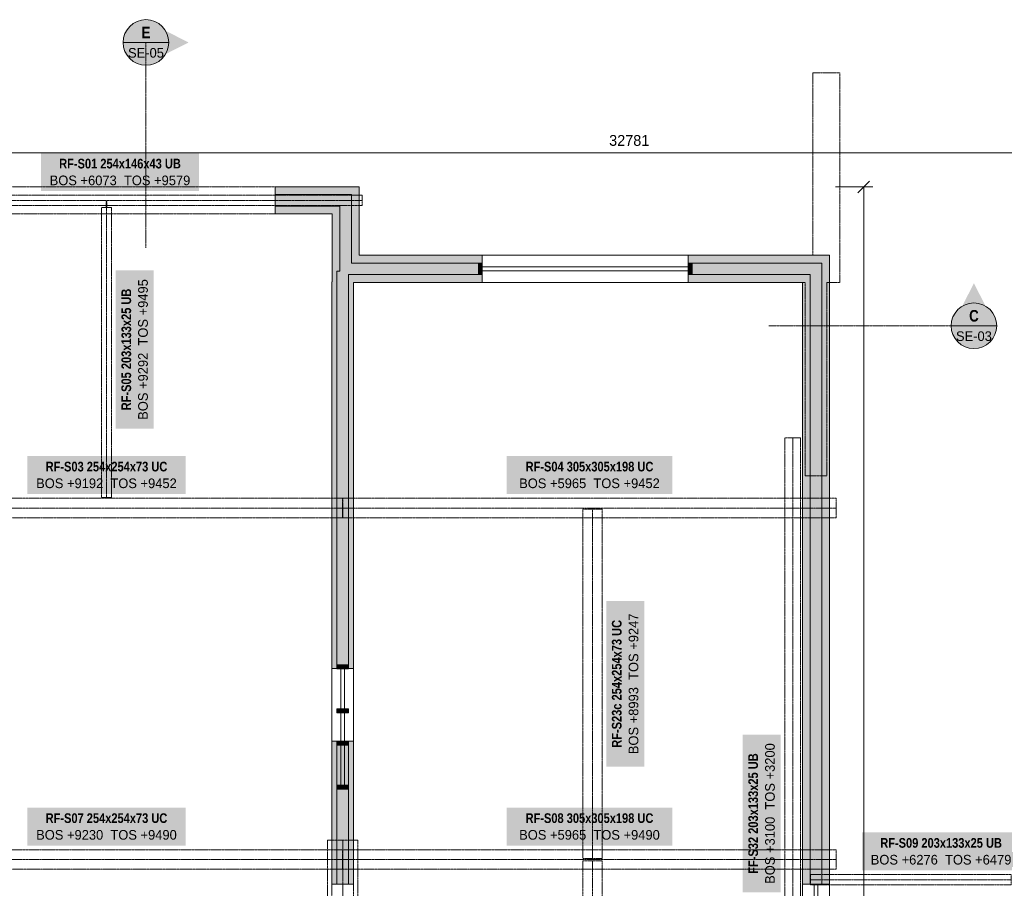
# Model space of a CAD drawing. Header units: millimetres. Extents: x -6044 to 39056, y -10454 to 29228.
# Tile 4 of 5: x 8336 to 21291, y 10663 to 22091. Entities that reach past the tile are written whole.
import ezdxf
from ezdxf.enums import TextEntityAlignment as Align

# ---------------------------------------------------------------- set-up
doc = ezdxf.new("R2010")
doc.units = ezdxf.units.MM
doc.linetypes.add('DASHED', pattern=[1.524, 1.27, -0.254])
for name, color, linetype in [('FILL-C_B2B2B5', 7, 'Continuous'), ('FILL-EPS', 7, 'Continuous'), ('FILL-RED', 7, 'Continuous'), ('FILL-TEAL_DK', 7, 'Continuous'), ('FILL-WHITE', 7, 'Continuous'), ('LINE-INK', 7, 'Continuous'), ('LINE-RED', 7, 'Continuous'), ('LINE-RED-DASH', 7, 'DASHED'), ('LINE-STEEL-DASH', 7, 'DASHED'), ('LINE-STEEL_GREY', 7, 'Continuous'), ('LINE-STEEL_GREY-DASH', 7, 'DASHED'), ('LINE-TEAL_DK', 7, 'Continuous'), ('TEXT-INK', 7, 'Continuous'), ('TEXT-RED', 7, 'Continuous'), ('TEXT-STEEL', 7, 'Continuous')]:
    doc.layers.add(name, color=color, linetype=linetype)
doc.styles.add('OpenSansCondensed-Bold', font='OpenSansCondensed-Bold.ttf')

msp = doc.modelspace()

# ---------------------------------------------------------------- hatches: boundary and pattern name
at = {"layer": 'FILL-C_B2B2B5', "true_color": 0xb2b2b5}
h = msp.add_hatch(color=256, dxfattribs=at)
h.dxf.hatch_style = 1
h.paths.add_polyline_path([(11696, 19789), (12702, 19789), (12702, 18889), (14422, 18889), (14422, 18737), (12662, 18737), (12662, 13553), (12510, 13553), (12510, 18783), (12549, 18783), (12549, 19637), (11696, 19637)])
h = msp.add_hatch(color=256, dxfattribs=at)
h.dxf.hatch_style = 1
h.paths.add_polyline_path([(18737, 10718), (18737, 18737), (17133, 18737), (17133, 18889), (18889, 18889), (18889, 10718)])
h = msp.add_hatch(color=256, dxfattribs=at)
h.dxf.hatch_style = 1
h.paths.add_polyline_path([(12662, 12597), (12662, 10718), (12510, 10718), (12510, 12597)])
at = {"layer": 'FILL-EPS', "true_color": 0xccffff}
h = msp.add_hatch(color=256, dxfattribs=at)
h.dxf.hatch_style = 1
h.paths.add_polyline_path([(11696, 19891), (12803, 19891), (12803, 18991), (14422, 18991), (14422, 18889), (12702, 18889), (12702, 19789), (11696, 19789)])
h = msp.add_hatch(color=256, dxfattribs=at)
h.dxf.hatch_style = 1
h.paths.add_polyline_path([(11696, 19535), (11696, 19637), (12549, 19637), (12549, 18783), (12510, 18783), (12510, 13553), (12443, 13553), (12443, 18640), (12448, 18640), (12448, 19535)])
h = msp.add_hatch(color=256, dxfattribs=at)
h.dxf.hatch_style = 1
h.paths.add_polyline_path([(18991, 18991), (18991, 10718), (18889, 10718), (18889, 18889), (17133, 18889), (17133, 18991)])
h = msp.add_hatch(color=256, dxfattribs=at)
h.dxf.hatch_style = 1
h.paths.add_polyline_path([(14422, 18635), (12729, 18635), (12729, 13553), (12662, 13553), (12662, 18737), (14422, 18737)])
h = msp.add_hatch(color=256, dxfattribs=at)
h.dxf.hatch_style = 1
h.paths.add_polyline_path([(18635, 10718), (18635, 18635), (17133, 18635), (17133, 18737), (18737, 18737), (18737, 10718)])
h = msp.add_hatch(color=256, dxfattribs=at)
h.dxf.hatch_style = 1
h.paths.add_polyline_path([(12443, 12597), (12510, 12597), (12510, 10718), (12443, 10718)])
h = msp.add_hatch(color=256, dxfattribs=at)
h.dxf.hatch_style = 1
h.paths.add_polyline_path([(12729, 12597), (12729, 10718), (12662, 10718), (12662, 12597)])
at = {"layer": 'FILL-RED', "true_color": 0xb81a1f}
h = msp.add_hatch(color=256, dxfattribs=at)
h.dxf.hatch_style = 1
h.paths.add_polyline_path([(10558, 21791), (9998, 22076), (9998, 21506)])
h = msp.add_hatch(color=256, dxfattribs=at)
h.dxf.hatch_style = 1
h.paths.add_polyline_path([(20891, 18624), (20606, 18064), (21176, 18064)])
at = {"layer": 'FILL-TEAL_DK', "true_color": 0x006b5c}
h = msp.add_hatch(color=256, dxfattribs=at)
h.dxf.hatch_style = 1
h.paths.add_polyline_path([(14423, 18889), (14423, 18737), (14373, 18737), (14373, 18889)])
h = msp.add_hatch(color=256, dxfattribs=at)
h.dxf.hatch_style = 1
h.paths.add_polyline_path([(17133, 18889), (17183, 18889), (17183, 18737), (17133, 18737)])
h = msp.add_hatch(color=256, dxfattribs=at)
h.dxf.hatch_style = 1
h.paths.add_polyline_path([(12510, 13602), (12662, 13602), (12662, 13552), (12510, 13552)])
h = msp.add_hatch(color=256, dxfattribs=at)
h.dxf.hatch_style = 1
h.paths.add_polyline_path([(12510, 13023), (12662, 13023), (12662, 12973), (12510, 12973)])
h = msp.add_hatch(color=256, dxfattribs=at)
h.dxf.hatch_style = 1
h.paths.add_polyline_path([(12510, 12597), (12662, 12597), (12662, 12547), (12510, 12547)])
h = msp.add_hatch(color=256, dxfattribs=at)
h.dxf.hatch_style = 1
h.paths.add_polyline_path([(12510, 12018), (12662, 12018), (12662, 11968), (12510, 11968)])
at = {"layer": 'FILL-WHITE', "true_color": 0xffffff}
h = msp.add_hatch(color=256, dxfattribs=at)
h.dxf.hatch_style = 1
h.paths.add_polyline_path([(10298, 21791), (10288, 21868), (10258, 21941), (10210, 22003), (10148, 22050), (10076, 22080), (9998, 22091), (9920, 22080), (9848, 22050), (9786, 22003), (9738, 21941), (9708, 21868), (9698, 21791), (9708, 21713), (9738, 21641), (9786, 21578), (9848, 21531), (9920, 21501), (9998, 21491), (10076, 21501), (10148, 21531), (10210, 21578), (10258, 21641), (10288, 21713)])
h = msp.add_hatch(color=256, dxfattribs=at)
h.dxf.hatch_style = 1
h.paths.add_polyline_path([(8615, 19835), (10697, 19835), (10697, 20336), (8615, 20336)])
h = msp.add_hatch(color=256, dxfattribs=at)
h.dxf.hatch_style = 1
h.paths.add_polyline_path([(10101, 16711), (10101, 18793), (9600, 18793), (9600, 16711)])
h = msp.add_hatch(color=256, dxfattribs=at)
h.dxf.hatch_style = 1
h.paths.add_polyline_path([(21191, 18064), (21180, 18142), (21150, 18214), (21103, 18276), (21041, 18324), (20968, 18354), (20891, 18364), (20813, 18354), (20741, 18324), (20678, 18276), (20631, 18214), (20601, 18142), (20591, 18064), (20601, 17986), (20631, 17914), (20678, 17852), (20741, 17804), (20813, 17774), (20891, 17764), (20968, 17774), (21041, 17804), (21103, 17852), (21150, 17914), (21180, 17986)])
h = msp.add_hatch(color=256, dxfattribs=at)
h.dxf.hatch_style = 1
h.paths.add_polyline_path([(8437, 15849), (10519, 15849), (10519, 16350), (8437, 16350)])
h = msp.add_hatch(color=256, dxfattribs=at)
h.dxf.hatch_style = 1
h.paths.add_polyline_path([(14743, 15849), (16922, 15849), (16922, 16350), (14743, 16350)])
h = msp.add_hatch(color=256, dxfattribs=at)
h.dxf.hatch_style = 1
h.paths.add_polyline_path([(16554, 12264), (16554, 14443), (16053, 14443), (16053, 12264)])
h = msp.add_hatch(color=256, dxfattribs=at)
h.dxf.hatch_style = 1
h.paths.add_polyline_path([(18350, 10612), (18350, 12683), (17848, 12683), (17848, 10612)])
h = msp.add_hatch(color=256, dxfattribs=at)
h.dxf.hatch_style = 1
h.paths.add_polyline_path([(8437, 11224), (10519, 11224), (10519, 11725), (8437, 11725)])
h = msp.add_hatch(color=256, dxfattribs=at)
h.dxf.hatch_style = 1
h.paths.add_polyline_path([(14743, 11224), (16922, 11224), (16922, 11725), (14743, 11725)])
h = msp.add_hatch(color=256, dxfattribs=at)
h.dxf.hatch_style = 1
h.paths.add_polyline_path([(19418, 10898), (21499, 10898), (21499, 11399), (19418, 11399)])

# ---------------------------------------------------------------- linework, layer by layer
at = {"layer": 'LINE-INK', "lineweight": 5}
for p, q in [((32747, 20341), (-35, 20341)), ((19363, 19813), (19518, 19968)), ((19071, 19891), (19561, 19891)), ((19441, -35), (19441, 19891)), ((17133, 18991), (14423, 18991)), ((17133, 18838), (14423, 18838)), ((17133, 18788), (14423, 18788)), ((17133, 18635), (14423, 18635)), ((12443, 12597), (12443, 13552)), ((12561, 12597), (12561, 13552)), ((12611, 12597), (12611, 13552)), ((12729, 12597), (12729, 13552)), ((12443, 12018), (12443, 12973)), ((12561, 12018), (12561, 12973)), ((12611, 12018), (12611, 12973)), ((12729, 12018), (12729, 12973)), ((18635, 8898), (18635, 10718)), ((18788, 8898), (18788, 10718)), ((18838, 8898), (18838, 10718)), ((18991, 8898), (18991, 10718))]:
    msp.add_line(p, q, dxfattribs=at)
for points in [[(12448, 19535), (11696, 19535), (11696, 19891), (12803, 19891), (12803, 18991), (14422, 18991), (14422, 18635), (12729, 18635), (12729, 13553), (12443, 13553), (12443, 18640), (12448, 18640)], [(17133, 18991), (18991, 18991), (18991, 10718), (18635, 10718), (18635, 18635), (17133, 18635)], [(12443, 10718), (12443, 12597), (12729, 12597), (12729, 10718)]]:
    msp.add_lwpolyline(points, close=True, dxfattribs=at)
at = {"layer": 'LINE-RED', "lineweight": 5}
for p, q in [((9698, 21791), (10298, 21791)), ((20591, 18064), (21191, 18064))]:
    msp.add_line(p, q, dxfattribs=at)
for centre in [(9998, 21791), (20891, 18064)]:
    msp.add_circle(centre, 300, dxfattribs=at)
at = {"layer": 'LINE-RED-DASH', "lineweight": 5}
for p, q in [((9998, 21791), (9998, 19091)), ((20891, 18064), (18191, 18064))]:
    msp.add_line(p, q, dxfattribs=at)
at = {"layer": 'LINE-STEEL-DASH', "lineweight": 5}
for p, q in [((6471, 19713), (12841, 19713)), ((9478, 15804), (9478, 19700)), ((18507, 6707), (18507, 16588)), ((6373, 15666), (12584, 15666)), ((12588, 15666), (19077, 15666)), ((15871, 11056), (15871, 15651)), ((12586, 1750), (12586, 11295)), ((6373, 11041), (12584, 11041)), ((12588, 11041), (19077, 11041)), ((15871, 7030), (15871, 11026)), ((18742, 10776), (21383, 10776))]:
    msp.add_line(p, q, dxfattribs=at)
msp.add_lwpolyline([(6615, 19780), (9478, 19780), (9478, 19780), (12697, 19780), (12697, 19780), (12835, 19780), (12841, 19780), (12841, 19646), (12841, 19646), (12841, 19646), (12841, 19644), (12841, 19644), (12841, 19644), (12841, 19646), (12835, 19646), (12835, 19646), (12703, 19646), (12703, 19646), (12697, 19646), (12697, 19646), (9478, 19646), (9478, 19646), (6615, 19646)], dxfattribs=at)
for points in [[(9411, 15942), (9411, 19621), (9411, 19621), (9475, 19621), (9475, 19700), (9481, 19700), (9481, 19621), (9545, 19621), (9545, 15942), (9545, 15942), (9545, 15804), (9545, 15804), (9545, 15804), (9545, 15804), (9545, 15804), (9481, 15804), (9475, 15804), (9411, 15804)], [(18404, 6707), (18404, 6707), (18404, 16588), (18404, 16588), (18600, 16588), (18610, 16588), (18610, 16588), (18610, 6707), (18600, 6707)], [(6373, 15794), (12584, 15794), (12584, 15671), (12584, 15671), (12584, 15661), (12584, 15661), (12584, 15538), (6373, 15538), (6373, 15661), (6373, 15661), (6373, 15671), (6373, 15671)], [(12588, 15794), (15666, 15794), (15673, 15794), (15774, 15794), (18893, 15794), (19065, 15794), (19077, 15794), (19077, 15538), (18905, 15538), (15774, 15538), (15767, 15538), (15673, 15538), (15666, 15538), (12588, 15538), (12588, 15661), (12588, 15671)], [(15666, 15794), (15666, 15796), (15666, 15796), (15666, 15796), (15666, 15796)], [(15774, 15794), (15774, 15796), (15774, 15796), (15774, 15796), (15774, 15796)], [(15744, 11056), (15744, 15651), (15867, 15651), (15875, 15651), (15998, 15651), (15998, 11056), (15875, 11056), (15867, 11056)], [(19077, 15538), (19077, 15536), (19077, 15536), (19077, 15536), (19077, 15536)], [(12386, 11295), (12575, 11295), (12597, 11295), (12786, 11295), (12786, 1750), (12597, 1750), (12575, 1750), (12386, 1750)], [(6373, 11169), (12584, 11169), (12584, 11046), (12584, 11046), (12584, 11036), (12584, 11036), (12584, 10913), (6373, 10913), (6373, 11036), (6373, 11036), (6373, 11046), (6373, 11046)], [(12588, 11169), (15628, 11169), (15635, 11169), (15736, 11169), (18893, 11169), (18905, 11169), (19065, 11169), (19077, 11169), (19077, 10913), (19065, 10913), (18893, 10913), (15736, 10913), (15729, 10913), (15635, 10913), (15628, 10913), (12588, 10913), (12588, 11036), (12588, 11046)], [(15628, 11169), (15628, 11171), (15628, 11171), (15628, 11171), (15628, 11171)], [(15736, 11169), (15736, 11171), (15736, 11171), (15736, 11171), (15736, 11171)], [(18893, 11169), (18893, 11171), (18893, 11171)], [(19077, 11169), (19077, 11171), (19077, 11171), (19077, 11171), (19077, 11171)], [(15744, 7030), (15744, 7030), (15744, 11026), (15867, 11026), (15867, 11026), (15875, 11026), (15875, 11026), (15998, 11026), (15998, 7030), (15998, 7030), (15875, 7030), (15875, 7030), (15867, 7030), (15867, 7030)], [(18742, 10709), (18742, 10709), (18742, 10773), (18742, 10773), (18742, 10773), (18742, 10779), (18742, 10779), (18742, 10779), (18742, 10843), (18742, 10843), (18742, 10843), (21245, 10843), (21383, 10843), (21383, 10779), (21383, 10773), (21383, 10773), (21383, 10709), (21383, 10709), (21383, 10709), (21245, 10709), (18742, 10709)]]:
    msp.add_lwpolyline(points, close=True, dxfattribs=at)
at = {"layer": 'LINE-STEEL_GREY', "lineweight": 5}
for points in [[(11696, 19789), (12702, 19789), (12702, 18889), (14422, 18889), (14422, 18737), (12662, 18737), (12662, 13553), (12510, 13553), (12510, 18783), (12549, 18783), (12549, 19637), (11696, 19637)], [(18737, 10718), (18737, 18737), (17133, 18737), (17133, 18889), (18889, 18889), (18889, 10718)], [(12662, 12597), (12662, 10718), (12510, 10718), (12510, 12597)]]:
    msp.add_lwpolyline(points, close=True, dxfattribs=at)
at = {"layer": 'LINE-STEEL_GREY-DASH', "lineweight": 5}
for points in [[(-35, 1653), (-35, 18991), (6153, 18991), (6153, 19891), (12803, 19891), (12803, 18991), (18770, 18991), (18770, 21391), (19126, 21391), (19126, 18635), (18956, 18635), (18956, 16088), (18670, 16088), (18670, 18635), (12729, 18635), (12729, 3588)], [(12443, 3588), (12443, 18640), (12447, 18640), (12447, 19535), (6509, 19535), (6509, 18640), (6513, 18640), (6513, 18321), (6513, 17412), (6513, 15005), (6513, 14163), (6513, 13837), (6513, 13486), (6513, 11825), (6513, 11825), (6513, 11825), (6513, 10005)]]:
    msp.add_lwpolyline(points, dxfattribs=at)
at = {"layer": 'LINE-TEAL_DK', "lineweight": 5}
for points in [[(14423, 18889), (14423, 18737), (14373, 18737), (14373, 18889)], [(17133, 18889), (17183, 18889), (17183, 18737), (17133, 18737)], [(12510, 13602), (12662, 13602), (12662, 13552), (12510, 13552)], [(12510, 13023), (12662, 13023), (12662, 12973), (12510, 12973)], [(12510, 12597), (12662, 12597), (12662, 12547), (12510, 12547)], [(12510, 12018), (12662, 12018), (12662, 11968), (12510, 11968)]]:
    msp.add_lwpolyline(points, close=True, dxfattribs=at)

# ---------------------------------------------------------------- texts
at = {"layer": 'TEXT-INK'}
msp.add_text('32781', height=142.2, dxfattribs=at).set_placement((16356, 20431), align=Align.CENTER)
at = {"layer": 'TEXT-RED', "style": 'OpenSansCondensed-Bold'}
for s, p in [('E', (9998, 21846)), ('C', (20891, 18119))]:
    msp.add_text(s, height=152, dxfattribs=at).set_placement(p, align=Align.CENTER)
at = {"layer": 'TEXT-RED'}
for s, p in [('SE-05', (9998, 21591)), ('SE-03', (20891, 17864))]:
    msp.add_text(s, height=127, dxfattribs=at).set_placement(p, align=Align.CENTER)
at = {"layer": 'TEXT-STEEL', "style": 'OpenSansCondensed-Bold'}
for s, p in [('RF-S01 254x146x43 UB', (9656, 20134)), ('RF-S03 254x254x73 UC', (9478, 16148)), ('RF-S04 305x305x198 UC', (15833, 16148)), ('RF-S07 254x254x73 UC', (9478, 11523)), ('RF-S08 305x305x198 UC', (15833, 11523)), ('RF-S09 203x133x25 UB', (20459, 11197))]:
    msp.add_text(s, height=127, dxfattribs=at).set_placement(p, align=Align.CENTER)
at = {"layer": 'TEXT-STEEL'}
for s, p in [('BOS +6073  TOS +9579', (9656, 19913)), ('BOS +9192  TOS +9452', (9478, 15928)), ('BOS +5965  TOS +9452', (15833, 15928)), ('BOS +9230  TOS +9490', (9478, 11303)), ('BOS +5965  TOS +9490', (15833, 11303)), ('BOS +6276  TOS +6479', (20459, 10976))]:
    msp.add_text(s, height=127, dxfattribs=at).set_placement(p, align=Align.CENTER)
at = {"layer": 'TEXT-STEEL', "style": 'OpenSansCondensed-Bold'}
for s, p in [('RF-S05 203x133x25 UB', (9802, 17752)), ('RF-S23c 254x254x73 UC', (16255, 13353)), ('FF-S32 203x133x25 UB', (18050, 11647))]:
    msp.add_text(s, height=127, rotation=90, dxfattribs=at).set_placement(p, align=Align.CENTER)
at = {"layer": 'TEXT-STEEL'}
for s, p in [('BOS +9292  TOS +9495', (10022, 17752)), ('BOS +8993  TOS +9247', (16476, 13353)), ('BOS +3100  TOS +3200', (18271, 11647))]:
    msp.add_text(s, height=127, rotation=90, dxfattribs=at).set_placement(p, align=Align.CENTER)

doc.saveas('drawing.dxf')
